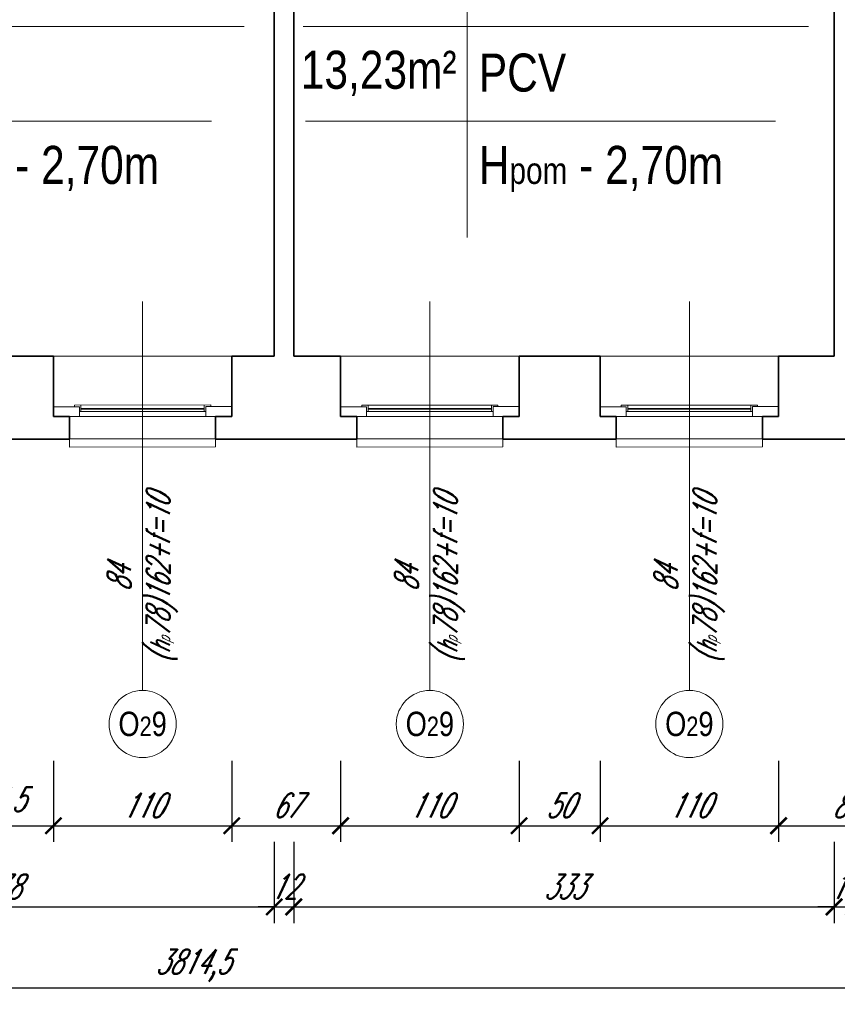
# Model space of a CAD drawing. Header units: millimetres. Extents: x 402 to 79005, y -7782 to 89952.
# Tile 167 of 256: x 24773 to 25277, y 30754 to 31361. Entities that reach past the tile are written whole.
import ezdxf

# ---------------------------------------------------------------- set-up
doc = ezdxf.new("R2010")
doc.units = ezdxf.units.MM
doc.header["$LTSCALE"] = 10
doc.linetypes.add('DASHED', pattern=[19.05, 12.7, -6.35])
doc.layers.get('0').update_dxf_attribs({"lineweight": 0})
doc.layers.get('Defpoints').update_dxf_attribs({"color": 253})
for name, color, linetype, lineweight in [('01 parter - ściany', 253, 'Continuous', 35), ('03-01_okna', 253, 'Continuous', 15), ('04-1_widok', 253, 'Continuous', 5), ('05-01_wymiary', 253, 'Continuous', 5), ('05-03_opis', 253, 'Continuous', 5)]:
    doc.layers.add(name, color=color, linetype=linetype, lineweight=lineweight)
doc.styles.add('ariel', font='ARIAL.TTF', dxfattribs={"width": 0.8})
doc.styles.add('ariel_wym', font='simplex.shx', dxfattribs={"width": 0.65, "oblique": 25})
doc.dimstyles.new('ariel 50', dxfattribs={"dimtxt": 15, "dimasz": 10, "dimexe": 10, "dimexo": 0, "dimgap": 5, "dimtad": 1, "dimdec": 1, "dimrnd": 0.5, "dimtxsty": 'ariel_wym', "dimblk": 'ARCHTICK', "dimcen": 2.5, "dimdle": 15, "dimazin": 0, "dimtfac": 1, "dimtdec": 1, "dimtix": 1, "dimtmove": 0, "dimatfit": 3, "dimldrblk": 'DOT', "dimfxl": 0, "dimarcsym": 0})

# ---------------------------------------------------------------- blocks, each defined once
blk = doc.blocks.new('_ArchTick')
at = {"color": 0, "linetype": 'ByBlock', "const_width": 0.15}
blk.add_lwpolyline([(-0.5, -0.5), (0.5, 0.5)], dxfattribs=at)
blk = doc.blocks.new('*D1104')
at = {"layer": '05-01_wymiary', "color": 0, "lineweight": -2}
for p, q in [((24729.43, 30904.29), (24729.43, 30854.29)), ((24793.69, 30904.29), (24793.69, 30854.29)), ((24714.43, 30864.29), (24808.69, 30864.29))]:
    blk.add_line(p, q, dxfattribs=at)
at = {"layer": 'Defpoints', "color": 0}
for p in [(24729.43, 31153.5), (24793.69, 31153.5), (24793.69, 30864.29)]:
    blk.add_point(p, dxfattribs=at)
at = {"layer": '05-01_wymiary', "color": 0, "lineweight": -2, "xscale": 10, "yscale": 10, "zscale": 10, "rotation": 180}
blk.add_blockref('_ArchTick', (24729.43, 30864.29), dxfattribs=at)
at = {"layer": '05-01_wymiary', "color": 0, "lineweight": -2, "xscale": 10, "yscale": 10, "zscale": 10}
blk.add_blockref('_ArchTick', (24793.69, 30864.29), dxfattribs=at)
at = {"layer": '05-01_wymiary', "color": 0, "insert": (24761.56, 30878.22), "char_height": 15, "attachment_point": 5, "style": 'ariel_wym'}
blk.add_mtext('64,5', dxfattribs=at)
blk = doc.blocks.new('_Dot')
at = {"color": 0, "linetype": 'ByBlock', "lineweight": -2}
blk.add_line((-0.5, 0), (-1, 0), dxfattribs=at)
at = {"color": 0, "linetype": 'ByBlock', "const_width": 0.5}
blk.add_lwpolyline([(-0.25, 0, 1), (0.25, 0, 1)], format="xyb", close=True, dxfattribs=at)
blk = doc.blocks.new('*D1105')
at = {"layer": '05-01_wymiary', "color": 0, "lineweight": -2}
for p, q in [((24793.69, 30904.29), (24793.69, 30854.29)), ((24903.67, 30904.29), (24903.67, 30854.29)), ((24778.69, 30864.29), (24918.67, 30864.29))]:
    blk.add_line(p, q, dxfattribs=at)
at = {"layer": 'Defpoints', "color": 0}
for p in [(24793.69, 31153.5), (24903.67, 31153.5), (24903.67, 30864.29)]:
    blk.add_point(p, dxfattribs=at)
at = {"layer": '05-01_wymiary', "color": 0, "lineweight": -2, "xscale": 10, "yscale": 10, "zscale": 10, "rotation": 180}
blk.add_blockref('_ArchTick', (24793.69, 30864.29), dxfattribs=at)
at = {"layer": '05-01_wymiary', "color": 0, "lineweight": -2, "xscale": 10, "yscale": 10, "zscale": 10}
blk.add_blockref('_ArchTick', (24903.67, 30864.29), dxfattribs=at)
at = {"layer": '05-01_wymiary', "color": 0, "insert": (24848.68, 30876.79), "char_height": 15, "attachment_point": 5, "style": 'ariel_wym'}
blk.add_mtext('110', dxfattribs=at)
blk = doc.blocks.new('*D1106')
at = {"layer": '05-01_wymiary', "color": 0, "lineweight": -2}
for p, q in [((24903.67, 30904.29), (24903.67, 30854.29)), ((24970.71, 30904.29), (24970.71, 30854.29)), ((24888.67, 30864.29), (24985.71, 30864.29))]:
    blk.add_line(p, q, dxfattribs=at)
at = {"layer": 'Defpoints', "color": 0}
for p in [(24903.67, 31153.5), (24970.71, 31153.5), (24970.71, 30864.29)]:
    blk.add_point(p, dxfattribs=at)
at = {"layer": '05-01_wymiary', "color": 0, "lineweight": -2, "xscale": 10, "yscale": 10, "zscale": 10, "rotation": 180}
blk.add_blockref('_ArchTick', (24903.67, 30864.29), dxfattribs=at)
at = {"layer": '05-01_wymiary', "color": 0, "lineweight": -2, "xscale": 10, "yscale": 10, "zscale": 10}
blk.add_blockref('_ArchTick', (24970.71, 30864.29), dxfattribs=at)
at = {"layer": '05-01_wymiary', "color": 0, "insert": (24937.19, 30876.79), "char_height": 15, "attachment_point": 5, "style": 'ariel_wym'}
blk.add_mtext('67', dxfattribs=at)
blk = doc.blocks.new('*D1107')
at = {"layer": '05-01_wymiary', "color": 0, "lineweight": -2}
for p, q in [((24970.71, 30904.29), (24970.71, 30854.29)), ((25080.69, 30904.29), (25080.69, 30854.29)), ((24955.71, 30864.29), (25095.69, 30864.29))]:
    blk.add_line(p, q, dxfattribs=at)
at = {"layer": 'Defpoints', "color": 0}
for p in [(24970.71, 31153.5), (25080.69, 31153.5), (25080.69, 30864.29)]:
    blk.add_point(p, dxfattribs=at)
at = {"layer": '05-01_wymiary', "color": 0, "lineweight": -2, "xscale": 10, "yscale": 10, "zscale": 10, "rotation": 180}
blk.add_blockref('_ArchTick', (24970.71, 30864.29), dxfattribs=at)
at = {"layer": '05-01_wymiary', "color": 0, "lineweight": -2, "xscale": 10, "yscale": 10, "zscale": 10}
blk.add_blockref('_ArchTick', (25080.69, 30864.29), dxfattribs=at)
at = {"layer": '05-01_wymiary', "color": 0, "insert": (25025.7, 30876.79), "char_height": 15, "attachment_point": 5, "style": 'ariel_wym'}
blk.add_mtext('110', dxfattribs=at)
blk = doc.blocks.new('*D1108')
at = {"layer": '05-01_wymiary', "color": 0, "lineweight": -2}
for p, q in [((25080.69, 30904.29), (25080.69, 30854.29)), ((25130.6, 30904.29), (25130.6, 30854.29)), ((25065.69, 30864.29), (25145.6, 30864.29))]:
    blk.add_line(p, q, dxfattribs=at)
at = {"layer": 'Defpoints', "color": 0}
for p in [(25080.69, 31153.5), (25130.6, 31153.55), (25130.6, 30864.29)]:
    blk.add_point(p, dxfattribs=at)
at = {"layer": '05-01_wymiary', "color": 0, "lineweight": -2, "xscale": 10, "yscale": 10, "zscale": 10, "rotation": 180}
blk.add_blockref('_ArchTick', (25080.69, 30864.29), dxfattribs=at)
at = {"layer": '05-01_wymiary', "color": 0, "lineweight": -2, "xscale": 10, "yscale": 10, "zscale": 10}
blk.add_blockref('_ArchTick', (25130.6, 30864.29), dxfattribs=at)
at = {"layer": '05-01_wymiary', "color": 0, "insert": (25105.64, 30876.79), "char_height": 15, "attachment_point": 5, "style": 'ariel_wym'}
blk.add_mtext('50', dxfattribs=at)
blk = doc.blocks.new('*D1109')
at = {"layer": '05-01_wymiary', "color": 0, "lineweight": -2}
for p, q in [((25130.6, 30904.29), (25130.6, 30854.29)), ((25240.6, 30904.29), (25240.6, 30854.29)), ((25115.6, 30864.29), (25255.6, 30864.29))]:
    blk.add_line(p, q, dxfattribs=at)
at = {"layer": 'Defpoints', "color": 0}
for p in [(25130.6, 31153.55), (25240.6, 31153.5), (25240.6, 30864.29)]:
    blk.add_point(p, dxfattribs=at)
at = {"layer": '05-01_wymiary', "color": 0, "lineweight": -2, "xscale": 10, "yscale": 10, "zscale": 10, "rotation": 180}
blk.add_blockref('_ArchTick', (25130.6, 30864.29), dxfattribs=at)
at = {"layer": '05-01_wymiary', "color": 0, "lineweight": -2, "xscale": 10, "yscale": 10, "zscale": 10}
blk.add_blockref('_ArchTick', (25240.6, 30864.29), dxfattribs=at)
at = {"layer": '05-01_wymiary', "color": 0, "insert": (25185.6, 30876.79), "char_height": 15, "attachment_point": 5, "style": 'ariel_wym'}
blk.add_mtext('110', dxfattribs=at)
blk = doc.blocks.new('*D1110')
at = {"layer": '05-01_wymiary', "color": 0, "lineweight": -2}
for p, q in [((25240.6, 30904.29), (25240.6, 30854.29)), ((25323.76, 30904.29), (25323.76, 30854.29)), ((25225.6, 30864.29), (25338.76, 30864.29))]:
    blk.add_line(p, q, dxfattribs=at)
at = {"layer": 'Defpoints', "color": 0}
for p in [(25240.6, 31153.5), (25323.76, 31153.5), (25323.76, 30864.29)]:
    blk.add_point(p, dxfattribs=at)
at = {"layer": '05-01_wymiary', "color": 0, "lineweight": -2, "xscale": 10, "yscale": 10, "zscale": 10, "rotation": 180}
blk.add_blockref('_ArchTick', (25240.6, 30864.29), dxfattribs=at)
at = {"layer": '05-01_wymiary', "color": 0, "lineweight": -2, "xscale": 10, "yscale": 10, "zscale": 10}
blk.add_blockref('_ArchTick', (25323.76, 30864.29), dxfattribs=at)
at = {"layer": '05-01_wymiary', "color": 0, "insert": (25282.18, 30876.79), "char_height": 15, "attachment_point": 5, "style": 'ariel_wym'}
blk.add_mtext('83', dxfattribs=at)
blk = doc.blocks.new('*D1401')
at = {"layer": '05-01_wymiary', "color": 0, "lineweight": -2}
for p, q in [((24591.83, 30854.29), (24591.83, 30804.29)), ((24929.83, 30854.29), (24929.83, 30804.29)), ((24576.83, 30814.29), (24944.83, 30814.29))]:
    blk.add_line(p, q, dxfattribs=at)
at = {"layer": 'Defpoints', "color": 0}
for p in [(24591.83, 31153.5), (24929.83, 31153.5), (24929.83, 30814.29)]:
    blk.add_point(p, dxfattribs=at)
at = {"layer": '05-01_wymiary', "color": 0, "lineweight": -2, "xscale": 10, "yscale": 10, "zscale": 10, "rotation": 180}
blk.add_blockref('_ArchTick', (24591.83, 30814.29), dxfattribs=at)
at = {"layer": '05-01_wymiary', "color": 0, "lineweight": -2, "xscale": 10, "yscale": 10, "zscale": 10}
blk.add_blockref('_ArchTick', (24929.83, 30814.29), dxfattribs=at)
at = {"layer": '05-01_wymiary', "color": 0, "insert": (24760.83, 30826.79), "char_height": 15, "attachment_point": 5, "style": 'ariel_wym'}
blk.add_mtext('338', dxfattribs=at)
blk = doc.blocks.new('*D1402')
at = {"layer": '05-01_wymiary', "color": 0, "lineweight": -2}
for p, q in [((24929.83, 30854.29), (24929.83, 30804.29)), ((24941.83, 30854.29), (24941.83, 30804.29)), ((24929.83, 30814.29), (24919.83, 30814.29)), ((24929.83, 30814.29), (24941.83, 30814.29)), ((24941.83, 30814.29), (24951.83, 30814.29))]:
    blk.add_line(p, q, dxfattribs=at)
at = {"layer": 'Defpoints', "color": 0}
for p in [(24929.83, 31153.5), (24941.83, 31153.5), (24941.83, 30814.29)]:
    blk.add_point(p, dxfattribs=at)
at = {"layer": '05-01_wymiary', "color": 0, "lineweight": -2, "xscale": 10, "yscale": 10, "zscale": 10}
blk.add_blockref('_ArchTick', (24929.83, 30814.29), dxfattribs=at)
at = {"layer": '05-01_wymiary', "color": 0, "lineweight": -2, "xscale": 10, "yscale": 10, "zscale": 10, "rotation": 180}
blk.add_blockref('_ArchTick', (24941.83, 30814.29), dxfattribs=at)
at = {"layer": '05-01_wymiary', "color": 0, "insert": (24935.83, 30826.79), "char_height": 15, "attachment_point": 5, "style": 'ariel_wym'}
blk.add_mtext('12', dxfattribs=at)
blk = doc.blocks.new('*D1403')
at = {"layer": '05-01_wymiary', "color": 0, "lineweight": -2}
for p, q in [((24941.83, 30854.29), (24941.83, 30804.29)), ((25274.83, 30854.29), (25274.83, 30804.29)), ((24926.83, 30814.29), (25289.83, 30814.29))]:
    blk.add_line(p, q, dxfattribs=at)
at = {"layer": 'Defpoints', "color": 0}
for p in [(24941.83, 31153.5), (25274.83, 31153.5), (25274.83, 30814.29)]:
    blk.add_point(p, dxfattribs=at)
at = {"layer": '05-01_wymiary', "color": 0, "lineweight": -2, "xscale": 10, "yscale": 10, "zscale": 10, "rotation": 180}
blk.add_blockref('_ArchTick', (24941.83, 30814.29), dxfattribs=at)
at = {"layer": '05-01_wymiary', "color": 0, "lineweight": -2, "xscale": 10, "yscale": 10, "zscale": 10}
blk.add_blockref('_ArchTick', (25274.83, 30814.29), dxfattribs=at)
at = {"layer": '05-01_wymiary', "color": 0, "insert": (25108.33, 30826.79), "char_height": 15, "attachment_point": 5, "style": 'ariel_wym'}
blk.add_mtext('333', dxfattribs=at)
blk = doc.blocks.new('*D1404')
at = {"layer": '05-01_wymiary', "color": 0, "lineweight": -2}
for p, q in [((25274.83, 30854.29), (25274.83, 30804.29)), ((25286.83, 30854.29), (25286.83, 30804.29)), ((25274.83, 30814.29), (25264.83, 30814.29)), ((25274.83, 30814.29), (25286.83, 30814.29)), ((25286.83, 30814.29), (25296.83, 30814.29))]:
    blk.add_line(p, q, dxfattribs=at)
at = {"layer": 'Defpoints', "color": 0}
for p in [(25274.83, 31153.5), (25286.83, 31153.5), (25286.83, 30814.29)]:
    blk.add_point(p, dxfattribs=at)
at = {"layer": '05-01_wymiary', "color": 0, "lineweight": -2, "xscale": 10, "yscale": 10, "zscale": 10}
blk.add_blockref('_ArchTick', (25274.83, 30814.29), dxfattribs=at)
at = {"layer": '05-01_wymiary', "color": 0, "lineweight": -2, "xscale": 10, "yscale": 10, "zscale": 10, "rotation": 180}
blk.add_blockref('_ArchTick', (25286.83, 30814.29), dxfattribs=at)
at = {"layer": '05-01_wymiary', "color": 0, "insert": (25280.83, 30826.79), "char_height": 15, "attachment_point": 5, "style": 'ariel_wym'}
blk.add_mtext('12', dxfattribs=at)
blk = doc.blocks.new('*D1405')
at = {"layer": '05-01_wymiary', "color": 0, "lineweight": -2}
for p, q in [((25286.83, 30854.29), (25286.83, 30804.29)), ((25573.83, 30854.29), (25573.83, 30804.29)), ((25271.83, 30814.29), (25588.83, 30814.29))]:
    blk.add_line(p, q, dxfattribs=at)
at = {"layer": 'Defpoints', "color": 0}
for p in [(25573.83, 31251.5), (25286.83, 31153.5), (25573.83, 30814.29)]:
    blk.add_point(p, dxfattribs=at)
at = {"layer": '05-01_wymiary', "color": 0, "lineweight": -2, "xscale": 10, "yscale": 10, "zscale": 10, "rotation": 180}
blk.add_blockref('_ArchTick', (25286.83, 30814.29), dxfattribs=at)
at = {"layer": '05-01_wymiary', "color": 0, "lineweight": -2, "xscale": 10, "yscale": 10, "zscale": 10}
blk.add_blockref('_ArchTick', (25573.83, 30814.29), dxfattribs=at)
at = {"layer": '05-01_wymiary', "color": 0, "insert": (25430.33, 30826.79), "char_height": 15, "attachment_point": 5, "style": 'ariel_wym'}
blk.add_mtext('287', dxfattribs=at)
blk = doc.blocks.new('*D1410')
at = {"layer": '05-01_wymiary', "color": 0, "lineweight": -2}
for p, q in [((22972.22, 30804.29), (22972.22, 30754.29)), ((26786.83, 30804.29), (26786.83, 30754.29)), ((26801.83, 30764.29), (22957.22, 30764.29))]:
    blk.add_line(p, q, dxfattribs=at)
at = {"layer": 'Defpoints', "color": 0}
for p in [(22972.22, 31242.5), (26786.83, 31242.5), (22972.22, 30764.29)]:
    blk.add_point(p, dxfattribs=at)
at = {"layer": '05-01_wymiary', "color": 0, "lineweight": -2, "xscale": 10, "yscale": 10, "zscale": 10, "rotation": 180}
blk.add_blockref('_ArchTick', (22972.22, 30764.29), dxfattribs=at)
at = {"layer": '05-01_wymiary', "color": 0, "lineweight": -2, "xscale": 10, "yscale": 10, "zscale": 10}
blk.add_blockref('_ArchTick', (26786.83, 30764.29), dxfattribs=at)
at = {"layer": '05-01_wymiary', "color": 0, "insert": (24879.53, 30778.22), "char_height": 15, "attachment_point": 5, "style": 'ariel_wym'}
blk.add_mtext('3814,5', dxfattribs=at)

msp = doc.modelspace()

# ---------------------------------------------------------------- linework, layer by layer
at = {"layer": '01 parter - ściany'}
for p, q in [((24929.835, 31153.499), (24929.835, 31587.499)), ((24941.835, 31153.499), (24941.835, 31587.499)), ((25274.835, 31587.499), (25274.835, 31153.499)), ((24793.691, 31153.499), (24729.43, 31153.499)), ((24793.691, 31153.516), (24793.691, 31116.415)), ((24903.665, 31153.499), (24903.662, 31116.497)), ((24903.666, 31153.499), (24903.662, 31116.497)), ((24929.835, 31153.499), (24903.665, 31153.499)), ((24970.714, 31153.499), (24941.835, 31153.499)), ((24970.714, 31153.516), (24970.714, 31116.415)), ((25080.689, 31153.499), (25080.686, 31116.497)), ((25080.689, 31153.499), (25080.686, 31116.497)), ((25130.63, 31153.499), (25080.689, 31153.499)), ((25130.63, 31153.516), (25130.63, 31116.415)), ((25240.605, 31153.499), (25240.602, 31116.497)), ((25240.605, 31153.499), (25240.602, 31116.497)), ((25274.835, 31153.499), (25240.605, 31153.499)), ((24803.662, 31116.416), (24793.691, 31116.416)), ((24803.662, 31102.48), (24803.662, 31116.416)), ((24893.662, 31102.477), (24893.662, 31116.496)), ((24903.634, 31116.479), (24893.662, 31116.479)), ((24980.686, 31116.416), (24970.714, 31116.416)), ((24980.686, 31102.48), (24980.686, 31116.416)), ((25070.686, 31102.477), (25070.686, 31116.496)), ((25080.657, 31116.479), (25070.686, 31116.479)), ((25140.602, 31116.416), (25130.63, 31116.416)), ((25140.601, 31102.48), (25140.602, 31116.416)), ((25230.601, 31102.477), (25230.602, 31116.496)), ((25240.573, 31116.479), (25230.602, 31116.479)), ((24803.662, 31102.48), (24719.426, 31102.477)), ((24980.686, 31102.48), (24893.662, 31102.477)), ((25140.601, 31102.48), (25070.686, 31102.477)), ((25333.735, 31102.499), (25230.601, 31102.499))]:
    msp.add_line(p, q, dxfattribs=at)
at = {"layer": '03-01_okna', "linetype": 'Continuous', "lineweight": 0}
for p, q in [((24810.691, 31123.413), (24810.691, 31119.413)), ((24886.662, 31123.497), (24886.662, 31119.497)), ((24987.714, 31123.396), (24987.714, 31119.396)), ((25063.686, 31123.48), (25063.686, 31119.48)), ((25147.63, 31123.396), (25147.63, 31119.396)), ((25223.602, 31123.48), (25223.602, 31119.48)), ((24887.662, 31119.497), (24809.691, 31119.413)), ((24886.662, 31121.497), (24810.691, 31121.413)), ((24886.662, 31120.997), (24810.691, 31120.913)), ((25064.686, 31119.48), (24986.714, 31119.396)), ((25063.686, 31121.48), (24987.714, 31121.396)), ((25063.686, 31120.98), (24987.714, 31120.896)), ((25224.602, 31119.48), (25146.63, 31119.396)), ((25223.602, 31121.48), (25147.63, 31121.396)), ((25223.602, 31120.98), (25147.63, 31120.896)), ((24809.691, 31116.413), (24887.662, 31116.497)), ((24986.714, 31116.396), (25064.686, 31116.48)), ((25146.63, 31116.396), (25224.602, 31116.48)), ((24803.663, 31102.566), (24803.663, 31097.566)), ((24893.693, 31102.65), (24893.693, 31097.65)), ((24980.687, 31102.549), (24980.687, 31097.549)), ((25070.716, 31102.633), (25070.716, 31097.633)), ((25140.602, 31102.549), (25140.602, 31097.549)), ((25230.632, 31102.633), (25230.632, 31097.633)), ((24893.693, 31097.65), (24803.663, 31097.566)), ((25070.716, 31097.633), (24980.687, 31097.549)), ((25230.632, 31097.633), (25140.602, 31097.549))]:
    msp.add_line(p, q, dxfattribs=at)
at = {"layer": '03-01_okna', "linetype": 'DASHED'}
for p, q in [((24893.693, 31102.65), (24803.663, 31102.566)), ((25070.716, 31102.633), (24980.687, 31102.549)), ((25230.632, 31102.633), (25140.602, 31102.549))]:
    msp.add_line(p, q, dxfattribs=at)
at = {"layer": '03-01_okna', "linetype": 'Continuous', "lineweight": 0}
for points in [[(24890.662, 31122.497), (24890.662, 31123.497), (24806.691, 31123.413), (24806.691, 31122.413)], [(25067.686, 31122.48), (25067.686, 31123.48), (24983.714, 31123.396), (24983.714, 31122.396)], [(25227.602, 31122.48), (25227.602, 31123.48), (25143.63, 31123.396), (25143.63, 31122.396)]]:
    msp.add_lwpolyline(points, dxfattribs=at)
for points in [[(24793.691, 31122.413), (24809.691, 31122.413), (24809.691, 31116.413), (24793.691, 31116.413)], [(24887.662, 31122.497), (24903.662, 31122.497), (24903.662, 31116.497), (24887.662, 31116.497)], [(24970.714, 31122.396), (24986.714, 31122.396), (24986.714, 31116.396), (24970.714, 31116.396)], [(25064.686, 31122.48), (25080.686, 31122.48), (25080.686, 31116.48), (25064.686, 31116.48)], [(25130.63, 31122.396), (25146.63, 31122.396), (25146.63, 31116.396), (25130.63, 31116.396)], [(25224.602, 31122.48), (25240.602, 31122.48), (25240.602, 31116.48), (25224.602, 31116.48)]]:
    msp.add_lwpolyline(points, close=True, dxfattribs=at)
at = {"layer": '04-1_widok'}
for p, q in [((24793.66, 31153.566), (24903.662, 31153.65)), ((24970.683, 31153.549), (25080.686, 31153.633)), ((25130.599, 31153.549), (25240.602, 31153.633))]:
    msp.add_line(p, q, dxfattribs=at)
at = {"layer": '05-03_opis'}
for p, q in [((25048.623, 31475.47), (25048.623, 31226.626)), ((24600.023, 31356.727), (24911.339, 31356.727)), ((24947.63, 31356.727), (25258.946, 31356.727)), ((24601.47, 31298.37), (24891.187, 31298.37)), ((24949.077, 31298.37), (25238.794, 31298.37))]:
    msp.add_line(p, q, dxfattribs=at)
at = {"layer": '05-03_opis', "lineweight": 0}
for p, q in [((24848.678, 31187.266), (24848.678, 30947.635)), ((25025.701, 31187.249), (25025.701, 30947.618)), ((25185.617, 31187.249), (25185.617, 30947.618))]:
    msp.add_line(p, q, dxfattribs=at)
for centre in [(24848.678, 30926.946), (25025.701, 30926.929), (25185.617, 30926.929)]:
    msp.add_circle(centre, 20.689, dxfattribs=at)

# ---------------------------------------------------------------- texts
at = {"layer": '05-03_opis', "char_height": 23.4234, "style": 'ariel'}
for s, insert, width, attachment_point in [('{\\fArial|b0|i0|c238|p34;13,23m²}', (24994.167, 31327.824), 108.9126, 5), (' PCV', (25048.623, 31328.099), 322.78897, 4), ('{\\fArial|b0|i0|c238|p34; H\\H0.7x;pom\\H1.429x; - 2,70m}', (24701.016, 31268.916), 322.789, 4), ('{\\fArial|b0|i0|c238|p34; H\\H0.7x;pom\\H1.429x; - 2,70m}', (25048.623, 31268.916), 322.789, 4)]:
    msp.add_mtext(s, dxfattribs=dict(at, insert=insert, width=width, attachment_point=attachment_point))
at = {"layer": '05-03_opis', "lineweight": 0, "char_height": 14.4, "width": 62.66128, "attachment_point": 5, "rotation": 90, "style": 'ariel_wym'}
for insert in [(24848.678, 31016.632), (25025.701, 31016.615), (25185.617, 31016.615)]:
    msp.add_mtext('84\\P({\\H0.8333x;h\\H0.6x;p}78)162+f=10', dxfattribs=dict(at, insert=insert))
at = {"layer": '05-03_opis', "lineweight": 0, "char_height": 15, "width": 75.19353, "attachment_point": 5, "style": 'ariel'}
for insert in [(24848.678, 30926.946), (25025.701, 30926.929), (25185.617, 30926.929)]:
    msp.add_mtext('O{\\H0.8x;2}9', dxfattribs=dict(at, insert=insert))

# ---------------------------------------------------------------- dimensions: what is measured, and where the dimension line sits
at = {"layer": '05-01_wymiary'}
for base, p1, p2, picture, middle in [((25573.835, 30814.289), (25286.835, 31153.499), (25573.835, 31251.499), '*D1405', (25430.335, 30826.789)), ((24929.835, 30814.289), (24591.835, 31153.499), (24929.835, 31153.499), '*D1401', (24760.835, 30826.789)), ((24793.691, 30864.289), (24729.43, 31153.499), (24793.691, 31153.499), '*D1104', (24761.56, 30878.218)), ((24903.666, 30864.289), (24793.691, 31153.499), (24903.666, 31153.499), '*D1105', (24848.678, 30876.789)), ((24970.714, 30864.289), (24903.666, 31153.499), (24970.714, 31153.499), '*D1106', (24937.19, 30876.789)), ((24941.835, 30814.289), (24929.835, 31153.499), (24941.835, 31153.499), '*D1402', (24935.835, 30826.789)), ((25274.835, 30814.289), (24941.835, 31153.499), (25274.835, 31153.499), '*D1403', (25108.335, 30826.789)), ((25080.689, 30864.289), (24970.714, 31153.499), (25080.689, 31153.499), '*D1107', (25025.702, 30876.789)), ((25130.599, 30864.289), (25080.689, 31153.499), (25130.599, 31153.549), '*D1108', (25105.644, 30876.789)), ((25240.605, 30864.289), (25130.599, 31153.549), (25240.605, 31153.499), '*D1109', (25185.602, 30876.789)), ((25323.764, 30864.289), (25240.605, 31153.499), (25323.764, 31153.499), '*D1110', (25282.184, 30876.789)), ((25286.835, 30814.289), (25274.835, 31153.499), (25286.835, 31153.499), '*D1404', (25280.835, 30826.789))]:
    dim = msp.add_linear_dim(base=base, p1=p1, p2=p2, dimstyle='ariel 50', override={"dimtmove": 1}, dxfattribs=at)
    dim.commit()
    dim.dimension.update_dxf_attribs({"geometry": picture, "text_midpoint": middle})
dim = msp.add_linear_dim(base=(22972.224, 30764.289), p1=(26786.835, 31242.499), p2=(22972.224, 31242.499), dimstyle='ariel 50', dxfattribs=at)
dim.commit()
dim.dimension.update_dxf_attribs({"geometry": '*D1410', "text_midpoint": (24879.529, 30778.218)})

doc.saveas('drawing.dxf')
